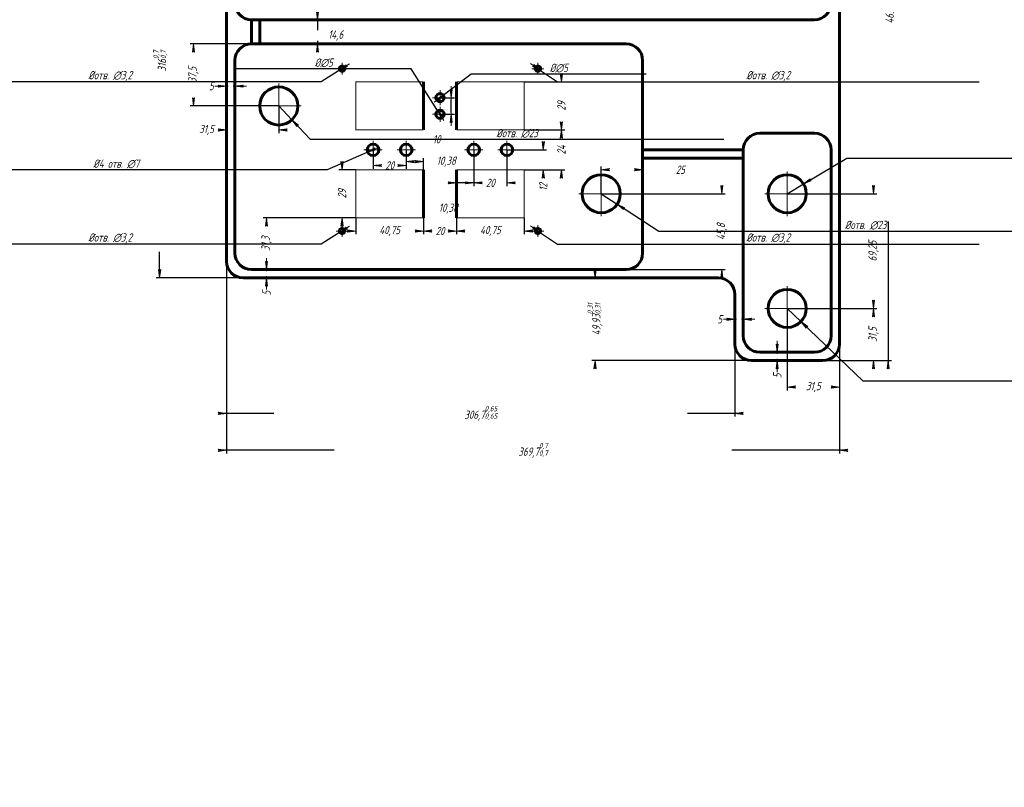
# Model space of a CAD drawing. Header units: millimetres. Extents: x 0 to 594, y 0 to 841.
# Tile 1 of 2: x 0 to 594, y 0 to 463. Entities that reach past the tile are written whole.
import ezdxf

# ---------------------------------------------------------------- set-up
doc = ezdxf.new("R2010")
doc.units = ezdxf.units.MM
for name, pattern in [('K5LT_AXLED', [19.5, 15, -1.5, 1.5, -1.5]), ('K5LT_BASIC', [0]), ('K5LT_THIN', [0])]:
    doc.linetypes.add(name, pattern=pattern)
doc.styles.add('KDIMTEXTSTYLE', font='GOST_AU.SHX', dxfattribs={"width": 0.96, "oblique": 15, "height": 5})
doc.dimstyles.new('KDIMSTYLE (1.00)', dxfattribs={"dimtxt": 5, "dimasz": 1, "dimexe": 2, "dimexo": 0, "dimgap": 1, "dimtad": 1, "dimtxsty": 'KDIMTEXTSTYLE', "dimsah": 1, "dimcen": 0, "dimdle": 1, "dimadec": 0, "dimazin": 0, "dimtfac": 0.667, "dimtmove": 0, "dimatfit": 3, "dimfxl": 1, "dimtvp": 1, "dimtolj": 1, "dimtzin": 0, "dimarcsym": 0})

# ---------------------------------------------------------------- blocks, each defined once
blk = doc.blocks.new('U59')
at = {"color": 30, "linetype": 'K5LT_AXLED', "lineweight": 18, "true_color": 0xff8000}
for q in [(156.3147387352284, 424.891145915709), (142.8147387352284, 411.391145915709), (156.3147387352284, 397.891145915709), (169.8147387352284, 411.391145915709)]:
    blk.add_line((156.3147387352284, 411.391145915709), q, dxfattribs=at)
blk = doc.blocks.new('U60')
at = {"color": 30, "linetype": 'K5LT_AXLED', "lineweight": 18, "true_color": 0xff8000}
for q in [(213.1897387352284, 390.391145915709), (207.6897387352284, 384.891145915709), (218.6897387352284, 384.891145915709), (213.1897387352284, 379.391145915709)]:
    blk.add_line((213.1897387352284, 384.891145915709), q, dxfattribs=at)
blk = doc.blocks.new('U61')
at = {"color": 30, "linetype": 'K5LT_AXLED', "lineweight": 18, "true_color": 0xff8000}
for q in [(233.1897387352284, 390.391145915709), (227.6897387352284, 384.891145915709), (238.6897387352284, 384.891145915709), (233.1897387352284, 379.391145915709)]:
    blk.add_line((233.1897387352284, 384.891145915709), q, dxfattribs=at)
blk = doc.blocks.new('U62')
at = {"color": 30, "linetype": 'K5LT_AXLED', "lineweight": 18, "true_color": 0xff8000}
for q in [(249.0647387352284, 416.391145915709), (253.5647387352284, 420.891145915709), (253.5647387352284, 411.891145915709), (258.0647387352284, 416.391145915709)]:
    blk.add_line((253.5647387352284, 416.391145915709), q, dxfattribs=at)
blk = doc.blocks.new('U63')
at = {"color": 30, "linetype": 'K5LT_AXLED', "lineweight": 18, "true_color": 0xff8000}
for q in [(253.5647387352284, 410.891145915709), (249.0647387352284, 406.391145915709), (253.5647387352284, 401.891145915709), (258.0647387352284, 406.391145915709)]:
    blk.add_line((253.5647387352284, 406.391145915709), q, dxfattribs=at)
blk = doc.blocks.new('U64')
at = {"color": 30, "linetype": 'K5LT_AXLED', "lineweight": 18, "true_color": 0xff8000}
for q in [(273.9397387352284, 390.391145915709), (268.4397387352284, 384.891145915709), (273.9397387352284, 379.391145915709), (279.4397387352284, 384.891145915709)]:
    blk.add_line((273.9397387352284, 384.891145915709), q, dxfattribs=at)
blk = doc.blocks.new('U65')
at = {"color": 30, "linetype": 'K5LT_AXLED', "lineweight": 18, "true_color": 0xff8000}
for q in [(293.9397387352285, 390.391145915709), (288.4397387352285, 384.891145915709), (299.4397387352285, 384.891145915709), (293.9397387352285, 379.391145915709)]:
    blk.add_line((293.9397387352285, 384.891145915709), q, dxfattribs=at)
blk = doc.blocks.new('U66')
at = {"color": 30, "linetype": 'K5LT_AXLED', "lineweight": 18, "true_color": 0xff8000}
for q in [(350.8147387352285, 371.891145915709), (337.3147387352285, 358.391145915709), (350.8147387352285, 344.891145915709), (364.3147387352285, 358.391145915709)]:
    blk.add_line((350.8147387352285, 358.391145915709), q, dxfattribs=at)
blk = doc.blocks.new('U67')
at = {"color": 30, "linetype": 'K5LT_AXLED', "lineweight": 18, "true_color": 0xff8000}
for q in [(463.0112272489, 371.891145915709), (449.5112272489, 358.391145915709), (463.0112272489, 344.891145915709), (476.5112272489, 358.391145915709)]:
    blk.add_line((463.0112272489, 358.391145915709), q, dxfattribs=at)
blk = doc.blocks.new('U68')
at = {"color": 30, "linetype": 'K5LT_AXLED', "lineweight": 18, "true_color": 0xff8000}
for q in [(463.0112272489, 302.641145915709), (449.5112272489, 289.141145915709), (463.0112272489, 275.641145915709), (476.5112272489, 289.141145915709)]:
    blk.add_line((463.0112272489, 289.141145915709), q, dxfattribs=at)
blk = doc.blocks.new('U69')
at = {"color": 30, "linetype": 'K5LT_AXLED', "lineweight": 18, "true_color": 0xff8000}
for q in [(309.0373528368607, 433.891145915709), (312.6373528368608, 437.491145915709), (316.2373528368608, 433.891145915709), (312.6373528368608, 430.291145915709)]:
    blk.add_line((312.6373528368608, 433.891145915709), q, dxfattribs=at)
blk = doc.blocks.new('U70')
at = {"color": 30, "linetype": 'K5LT_AXLED', "lineweight": 18, "true_color": 0xff8000}
for q in [(312.6373528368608, 339.491145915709), (309.0373528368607, 335.891145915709), (312.6373528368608, 332.291145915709), (316.2373528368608, 335.891145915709)]:
    blk.add_line((312.6373528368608, 335.891145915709), q, dxfattribs=at)
blk = doc.blocks.new('U71')
at = {"color": 30, "linetype": 'K5LT_AXLED', "lineweight": 18, "true_color": 0xff8000}
for q in [(194.4921246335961, 339.491145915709), (190.8921246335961, 335.891145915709), (194.4921246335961, 332.291145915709), (198.0921246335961, 335.891145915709)]:
    blk.add_line((194.4921246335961, 335.891145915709), q, dxfattribs=at)
blk = doc.blocks.new('U72')
at = {"color": 30, "linetype": 'K5LT_AXLED', "lineweight": 18, "true_color": 0xff8000}
for q in [(190.8921246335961, 433.891145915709), (194.4921246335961, 437.491145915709), (194.4921246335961, 430.291145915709), (198.0921246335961, 433.891145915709)]:
    blk.add_line((194.4921246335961, 433.891145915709), q, dxfattribs=at)
blk = doc.blocks.new('KDIMARROW_01')
blk.add_hatch(color=0).paths.add_polyline_path([(-5, -0.6582624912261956), (0, 0), (-5, 0.658262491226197), (-4.5, 6e-16)])
at = {"color": 0, "linetype": 'K5LT_THIN', "lineweight": 18}
for p, q in [((-4.5, 6e-16), (-5, 0.658262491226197)), ((-5, 0.658262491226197), (0, 0)), ((0, 0), (-5, -0.6582624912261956)), ((-5, -0.6582624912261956), (-4.5, 6e-16)), ((0, 0), (-1, 0))]:
    blk.add_line(p, q, dxfattribs=at)
blk = doc.blocks.new('KDIMARROW_02')
blk.add_hatch(color=0).paths.add_polyline_path([(4.5, -6e-16), (5, 0.6582624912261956), (0, 0), (5, -0.658262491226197)])
at = {"color": 0, "linetype": 'K5LT_THIN', "lineweight": 18}
for p, q in [((0, 0), (-1, 0)), ((5, 0.6582624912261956), (0, 0)), ((0, 0), (5, -0.658262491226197)), ((0, 0), (7, -9e-16)), ((4.5, -6e-16), (5, 0.6582624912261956)), ((5, -0.658262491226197), (4.5, -6e-16))]:
    blk.add_line(p, q, dxfattribs=at)

msp = doc.modelspace()

# ---------------------------------------------------------------- linework, layer by layer
at = {"color": 150, "linetype": 'K5LT_BASIC', "lineweight": 60, "true_color": 0x0080ff}
for p, q in [((494.5112272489, 711.5701517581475), (494.5112272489, 267.641145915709)), ((124.8147387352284, 317.5701517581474), (124.8147387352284, 613.5701517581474)), ((479.5112272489, 463.487996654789), (139.8147387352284, 463.487996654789)), ((139.8147387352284, 463.487996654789), (139.8147387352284, 448.891145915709)), ((144.8147387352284, 463.487996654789), (144.8147387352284, 448.891145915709)), ((139.8147387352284, 448.891145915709), (365.8147387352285, 448.891145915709)), ((129.8147387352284, 322.5701517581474), (129.8147387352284, 438.891145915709)), ((375.8147387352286, 438.891145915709), (375.8147387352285, 322.5701517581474)), ((243.5647387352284, 425.891145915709), (243.5647387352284, 396.891145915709)), ((263.5647387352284, 425.891145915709), (263.5647387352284, 396.891145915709)), ((446.5112272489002, 394.891145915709), (479.5112272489, 394.891145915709)), ((436.5112272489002, 384.891145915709), (375.8147387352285, 384.891145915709)), ((436.5112272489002, 384.8911459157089), (436.5112272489, 272.641145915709)), ((489.5112272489, 272.641145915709), (489.5112272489, 384.891145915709)), ((375.8147387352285, 379.891145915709), (436.5112272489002, 379.891145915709)), ((243.5647387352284, 372.891145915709), (243.5647387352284, 343.891145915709)), ((263.5647387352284, 372.891145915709), (263.5647387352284, 343.891145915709)), ((365.8147387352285, 312.5701517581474), (139.8147387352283, 312.5701517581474)), ((421.5112272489, 307.5701517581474), (134.8147387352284, 307.5701517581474)), ((431.5112272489, 267.641145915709), (431.5112272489, 297.5701517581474)), ((446.5112272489, 262.641145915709), (479.5112272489, 262.641145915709)), ((484.5112272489, 257.641145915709), (441.5112272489, 257.641145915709))]:
    msp.add_line(p, q, dxfattribs=at)
at = {"color": 150, "linetype": 'K5LT_BASIC', "true_color": 0x0080ff, "const_width": 0.6}
for points in [[(243.5647387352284, 425.891145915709), (202.8147387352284, 425.891145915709), (202.8147387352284, 396.891145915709), (243.5647387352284, 396.891145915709)], [(263.5647387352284, 396.891145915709), (304.3147387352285, 396.891145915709), (304.3147387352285, 425.891145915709), (263.5647387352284, 425.891145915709)], [(243.5647387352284, 343.891145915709), (202.8147387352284, 343.891145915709), (202.8147387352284, 372.891145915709), (243.5647387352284, 372.891145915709)], [(263.5647387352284, 372.891145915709), (304.3147387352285, 372.891145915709), (304.3147387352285, 343.891145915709), (263.5647387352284, 343.891145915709)]]:
    msp.add_lwpolyline(points, dxfattribs=at)
at = {"color": 150, "linetype": 'K5LT_BASIC', "lineweight": 60, "true_color": 0x0080ff}
for centre, radius in [((194.4921246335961, 433.891145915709), 1.6), ((312.6373528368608, 433.891145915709), 1.6), ((156.3147387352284, 411.391145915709), 11.5), ((253.5647387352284, 416.391145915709), 2.5), ((253.5647387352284, 406.391145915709), 2.5), ((213.1897387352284, 384.891145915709), 3.5), ((233.1897387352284, 384.891145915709), 3.5), ((273.9397387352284, 384.891145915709), 3.5), ((293.9397387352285, 384.891145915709), 3.5), ((350.8147387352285, 358.391145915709), 11.5), ((463.0112272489, 358.391145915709), 11.5), ((194.4921246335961, 335.891145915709), 1.6), ((312.6373528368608, 335.891145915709), 1.6), ((463.0112272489, 289.141145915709), 11.5)]:
    msp.add_circle(centre, radius, dxfattribs=at)
for centre, start, end in [((139.8147387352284, 473.4879966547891), 180, 270), ((479.5112272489, 473.487996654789), 270, 0), ((139.8147387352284, 438.891145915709), 90, 180), ((365.8147387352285, 438.891145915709), 0, 90), ((446.5112272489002, 384.891145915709), 90, 180), ((479.5112272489, 384.891145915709), 0, 90), ((139.8147387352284, 322.5701517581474), 180, 270), ((365.8147387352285, 322.5701517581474), 270, 0), ((134.8147387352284, 317.5701517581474), 180, 270), ((421.5112272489, 297.5701517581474), 0, 90), ((441.5112272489, 267.641145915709), 180, 270), ((446.5112272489, 272.641145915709), 180, 270), ((479.5112272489, 272.641145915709), 270, 0), ((484.5112272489, 267.641145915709), 270, 0)]:
    msp.add_arc(centre, 10, start, end, dxfattribs=at)

# ---------------------------------------------------------------- block references
for name in ['U72', 'U69', 'U59', 'U62', 'U63', 'U60', 'U61', 'U64', 'U65', 'U66', 'U67', 'U71', 'U70', 'U68']:
    msp.add_blockref(name, (0, 0))

# ---------------------------------------------------------------- dimensions: what is measured, and where the dimension line sits
at = {"color": 7}
for base, p1, p2, location, override in [((523.9770118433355, 257.641145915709), (484.5112272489, 721.5701517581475), (484.5112272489, 257.641145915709), (523.9770118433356, 473.641145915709), {"dimexo": 0, "dimpost": '\\H5.0;\\W0.965;\\Q15;<>\\H0.65x;\\S0,775^ 0,775;\\H1.5x;', "dimblk1": 'KDIMARROW_01', "dimblk2": 'KDIMARROW_01', "dimse1": 0, "dimse2": 0, "dimclrt": 7, "dimtolj": 1}), ((84.41673061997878, 623.5701517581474), (134.8147387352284, 307.5701517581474), (134.8147387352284, 623.5701517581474), (84.41673061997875, 438.5701517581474), {"dimexo": 0, "dimpost": '\\H5.0;\\W0.965;\\Q15;<>\\H0.65x;\\S0,7^ 0,7;\\H1.5x;', "dimblk1": 'KDIMARROW_01', "dimblk2": 'KDIMARROW_01', "dimse1": 0, "dimse2": 0, "dimclrt": 7, "dimtolj": 1}), ((179.6612272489, 448.891145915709), (139.8147387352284, 463.487996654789), (139.8147387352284, 448.891145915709), (190.6168560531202, 453.9408938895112), {"dimexo": 0, "dimtoh": 1, "dimpost": '\\H5.0;\\W0.965;\\Q15;<>', "dimblk1": 'KDIMARROW_01', "dimblk2": 'KDIMARROW_01', "dimse1": 0, "dimse2": 0, "dimclrt": 7, "dimtmove": 1, "dimtolj": 1}), ((104.8232285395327, 448.891145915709), (156.3147387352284, 411.391145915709), (139.8147387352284, 448.891145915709), (104.8232285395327, 430.141145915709), {"dimexo": 0, "dimpost": '\\H5.0;\\W0.965;\\Q15;<>', "dimblk1": 'KDIMARROW_01', "dimblk2": 'KDIMARROW_01', "dimse1": 0, "dimse2": 0, "dimclrt": 7, "dimtolj": 1}), ((260.3415607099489, 416.391145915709), (253.5647387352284, 406.391145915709), (253.5647387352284, 416.391145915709), (251.4944776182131, 391.291145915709), {"dimexo": 0, "dimtoh": 1, "dimpost": '\\H5.0;\\W0.965;\\Q15;<>', "dimblk1": 'KDIMARROW_02', "dimblk2": 'KDIMARROW_02', "dimse1": 0, "dimse2": 0, "dimclrt": 7, "dimtmove": 1, "dimtolj": 1}), ((326.7932685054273, 396.891145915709), (304.3147387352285, 425.891145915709), (304.3147387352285, 396.891145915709), (326.7932685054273, 411.391145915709), {"dimexo": 0, "dimpost": '\\H5.0;\\W0.965;\\Q15;<>', "dimblk1": 'KDIMARROW_01', "dimblk2": 'KDIMARROW_01', "dimse1": 0, "dimse2": 0, "dimclrt": 7, "dimtolj": 1}), ((326.7932685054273, 372.891145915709), (304.3147387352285, 396.891145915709), (304.3147387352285, 372.891145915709), (326.7932685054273, 384.891145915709), {"dimexo": 0, "dimpost": '\\H5.0;\\W0.965;\\Q15;<>', "dimblk1": 'KDIMARROW_01', "dimblk2": 'KDIMARROW_01', "dimse1": 0, "dimse2": 0, "dimclrt": 7, "dimtolj": 1}), ((315.8727728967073, 372.891145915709), (293.9397387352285, 384.891145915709), (304.3147387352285, 372.891145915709), (315.8727728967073, 362.427604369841), {"dimexo": 0, "dimpost": '\\H5.0;\\W0.965;\\Q15;<>', "dimblk1": 'KDIMARROW_01', "dimblk2": 'KDIMARROW_01', "dimse1": 0, "dimse2": 0, "dimclrt": 7, "dimtolj": 1}), ((194.4921246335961, 343.891145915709), (202.8147387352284, 372.891145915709), (202.8147387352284, 343.891145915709), (194.4921246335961, 358.391145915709), {"dimexo": 0, "dimpost": '\\H5.0;\\W0.965;\\Q15;<>', "dimblk1": 'KDIMARROW_01', "dimblk2": 'KDIMARROW_01', "dimse1": 0, "dimse2": 0, "dimclrt": 7, "dimtolj": 1}), ((515.0958885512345, 289.141145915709), (463.0112272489, 358.391145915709), (463.0112272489, 289.141145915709), (515.0958885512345, 323.766145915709), {"dimexo": 0, "dimpost": '\\H5.0;\\W0.965;\\Q15;<>', "dimblk1": 'KDIMARROW_01', "dimblk2": 'KDIMARROW_01', "dimse1": 0, "dimse2": 0, "dimclrt": 7, "dimtolj": 1}), ((148.8977035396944, 312.5701517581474), (134.8147387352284, 307.5701517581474), (139.8147387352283, 312.5701517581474), (148.8977035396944, 298.3372351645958), {"dimexo": 0, "dimpost": '\\H5.0;\\W0.965;\\Q15;<>', "dimblk1": 'KDIMARROW_02', "dimblk2": 'KDIMARROW_02', "dimse1": 0, "dimse2": 0, "dimclrt": 7, "dimtolj": 1}), ((347.0792760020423, 257.641145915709), (421.5112272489, 307.5701517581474), (441.5112272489, 257.641145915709), (347.0792760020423, 282.6056488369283), {"dimexo": 0, "dimpost": '\\H5.0;\\W0.965;\\Q15;<>\\H0.65x;\\S0,31^ 0,31;\\H1.5x;', "dimblk1": 'KDIMARROW_01', "dimblk2": 'KDIMARROW_01', "dimse1": 0, "dimse2": 0, "dimclrt": 7, "dimtolj": 1}), ((515.0958885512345, 257.641145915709), (463.0112272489, 289.141145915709), (484.5112272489, 257.641145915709), (515.0958885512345, 273.391145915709), {"dimexo": 0, "dimpost": '\\H5.0;\\W0.965;\\Q15;<>', "dimblk1": 'KDIMARROW_01', "dimblk2": 'KDIMARROW_01', "dimse1": 0, "dimse2": 0, "dimclrt": 7, "dimtolj": 1}), ((457.0039925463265, 262.641145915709), (441.5112272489, 257.641145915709), (446.5112272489, 262.641145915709), (457.0039925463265, 248.4082293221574), {"dimexo": 0, "dimpost": '\\H5.0;\\W0.965;\\Q15;<>', "dimblk1": 'KDIMARROW_02', "dimblk2": 'KDIMARROW_02', "dimse1": 0, "dimse2": 0, "dimclrt": 7, "dimtolj": 1})]:
    msp.add_linear_dim(base=base, p1=p1, p2=p2, angle=90, location=location, dimstyle='KDIMSTYLE (1.00)', override=override, dxfattribs=at).render()
for center, radius, location, override in [((253.56473873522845, 406.39114591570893), 2.4999999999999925, (236.2125550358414, 433.8911459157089), {"dimtih": 1, "dimtoh": 1, "dimpost": '\\H5.0;\\W0.965;\\Q15;∅<>', "dimblk1": 'KDIMARROW_02', "dimblk2": 'KDIMARROW_02', "dimclrt": 7, "dimtmove": 1, "dimatfit": 2, "dimtolj": 1}), ((194.49212463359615, 433.891145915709), 1.6000000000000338, (181.7829000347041, 425.8911459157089), {"dimtih": 1, "dimtoh": 1, "dimpost": '\\H5.0;\\W0.965;\\Q15;\\Q15;отв. \\H5.0;\\W0.965;\\Q15;∅<>', "dimblk1": 'KDIMARROW_02', "dimblk2": 'KDIMARROW_02', "dimclrt": 7, "dimtmove": 1, "dimatfit": 2, "dimtolj": 1}), ((253.56473873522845, 416.391145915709), 2.4999999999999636, (272.4397387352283, 430.7419996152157), {"dimtih": 1, "dimtoh": 1, "dimpost": '\\H5.0;\\W0.965;\\Q15;∅<>', "dimblk1": 'KDIMARROW_02', "dimblk2": 'KDIMARROW_02', "dimclrt": 7, "dimtmove": 1, "dimatfit": 2, "dimtolj": 1}), ((312.6373528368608, 433.891145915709), 1.5999999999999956, (324.3580977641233, 425.891145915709), {"dimtih": 1, "dimtoh": 1, "dimpost": '\\H5.0;\\W0.965;\\Q15;\\Q15;отв. \\H5.0;\\W0.965;\\Q15;∅<>', "dimblk1": 'KDIMARROW_02', "dimblk2": 'KDIMARROW_02', "dimclrt": 7, "dimtmove": 1, "dimatfit": 2, "dimtolj": 1}), ((156.31473873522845, 411.391145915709), 11.50000000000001, (175.245318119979, 391.3299954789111), {"dimtih": 1, "dimtoh": 1, "dimpost": '\\H5.0;\\W0.965;\\Q15;\\Q15;отв. \\H5.0;\\W0.965;\\Q15;∅<>', "dimblk1": 'KDIMARROW_01', "dimblk2": 'KDIMARROW_01', "dimclrt": 7, "dimtmove": 1, "dimatfit": 2, "dimtolj": 1}), ((213.18973873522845, 384.891145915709), 3.4999999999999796, (185.4226880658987, 372.891145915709), {"dimtih": 1, "dimtoh": 1, "dimpost": '\\H5.0;\\W0.965;\\Q15;\\Q15;4 отв. \\H5.0;\\W0.965;\\Q15;∅<>', "dimblk1": 'KDIMARROW_02', "dimblk2": 'KDIMARROW_02', "dimclrt": 7, "dimtmove": 1, "dimatfit": 2, "dimtolj": 1}), ((463.01122724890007, 358.39114591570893), 11.500000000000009, (499.0823897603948, 379.891145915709), {"dimtih": 1, "dimtoh": 1, "dimpost": '\\H5.0;\\W0.965;\\Q15;\\Q15;отв. \\H5.0;\\W0.965;\\Q15;∅<>', "dimblk1": 'KDIMARROW_01', "dimblk2": 'KDIMARROW_01', "dimclrt": 7, "dimtmove": 1, "dimatfit": 2, "dimtolj": 1}), ((350.8147387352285, 358.391145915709), 11.49999999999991, (385.5479822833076, 335.8911459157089), {"dimtih": 1, "dimtoh": 1, "dimpost": '\\H5.0;\\W0.965;\\Q15;\\Q15;отв. \\H5.0;\\W0.965;\\Q15;∅<>', "dimblk1": 'KDIMARROW_01', "dimblk2": 'KDIMARROW_01', "dimclrt": 7, "dimtmove": 1, "dimatfit": 2, "dimtolj": 1}), ((194.49212463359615, 335.891145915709), 1.6000000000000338, (181.7829000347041, 327.8911459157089), {"dimtih": 1, "dimtoh": 1, "dimpost": '\\H5.0;\\W0.965;\\Q15;\\Q15;отв. \\H5.0;\\W0.965;\\Q15;∅<>', "dimblk1": 'KDIMARROW_02', "dimblk2": 'KDIMARROW_02', "dimclrt": 7, "dimtmove": 1, "dimatfit": 2, "dimtolj": 1}), ((312.6373528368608, 335.891145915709), 1.5999999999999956, (324.3580977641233, 327.891145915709), {"dimtih": 1, "dimtoh": 1, "dimpost": '\\H5.0;\\W0.965;\\Q15;\\Q15;отв. \\H5.0;\\W0.965;\\Q15;∅<>', "dimblk1": 'KDIMARROW_02', "dimblk2": 'KDIMARROW_02', "dimclrt": 7, "dimtmove": 1, "dimatfit": 2, "dimtolj": 1}), ((463.0112272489, 289.141145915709), 11.500000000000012, (508.6434466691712, 245.4247924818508), {"dimtih": 1, "dimtoh": 1, "dimpost": '\\H5.0;\\W0.965;\\Q15;\\Q15;отв. \\H5.0;\\W0.965;\\Q15;∅<>', "dimblk1": 'KDIMARROW_01', "dimblk2": 'KDIMARROW_01', "dimclrt": 7, "dimtmove": 1, "dimatfit": 2, "dimtolj": 1})]:
    msp.add_diameter_dim(center=center, radius=radius, location=location, dimstyle='KDIMSTYLE (1.00)', override=override, dxfattribs=at).render()
for base, p1, p2, location, override in [((129.8147387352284, 423.3852758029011), (124.8147387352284, 317.5701517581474), (129.8147387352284, 438.891145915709), (115.5818221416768, 423.3852758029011), {"dimexo": 0, "dimpost": '\\H5.0;\\W0.965;\\Q15;<>', "dimblk1": 'KDIMARROW_02', "dimblk2": 'KDIMARROW_02', "dimse1": 0, "dimse2": 0, "dimclrt": 7, "dimtolj": 1}), ((124.8147387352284, 396.8911459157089), (156.3147387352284, 411.391145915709), (124.8147387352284, 317.5701517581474), (112.6975516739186, 396.8911459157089), {"dimexo": 0, "dimpost": '\\H5.0;\\W0.965;\\Q15;<>', "dimblk1": 'KDIMARROW_01', "dimblk2": 'KDIMARROW_01', "dimse1": 0, "dimse2": 0, "dimclrt": 7, "dimtolj": 1}), ((233.1897387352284, 375.4786460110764), (213.1897387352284, 384.891145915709), (233.1897387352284, 384.891145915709), (223.1897387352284, 375.4786460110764), {"dimexo": 0, "dimpost": '\\H5.0;\\W0.965;\\Q15;<>', "dimblk1": 'KDIMARROW_01', "dimblk2": 'KDIMARROW_01', "dimse1": 0, "dimse2": 0, "dimclrt": 7, "dimtolj": 1}), ((243.5647387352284, 377.7751042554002), (233.1897387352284, 384.891145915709), (243.5647387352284, 372.891145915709), (257.341717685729, 377.7751042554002), {"dimexo": 0, "dimpost": '\\H5.0;\\W0.965;\\Q15;<>', "dimblk1": 'KDIMARROW_01', "dimblk2": 'KDIMARROW_01', "dimse1": 0, "dimse2": 0, "dimclrt": 7, "dimtolj": 1}), ((263.5647387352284, 364.9487037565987), (273.9397387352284, 384.891145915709), (263.5647387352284, 372.891145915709), (258.5847387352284, 349.3547458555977), {"dimexo": 0, "dimtoh": 1, "dimpost": '\\H5.0;\\W0.965;\\Q15;<>', "dimblk1": 'KDIMARROW_01', "dimblk2": 'KDIMARROW_01', "dimse1": 0, "dimse2": 0, "dimclrt": 7, "dimtmove": 1, "dimtolj": 1}), ((273.9397387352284, 364.9487037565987), (293.9397387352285, 384.891145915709), (273.9397387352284, 384.891145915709), (283.9397387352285, 364.9487037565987), {"dimexo": 0, "dimpost": '\\H5.0;\\W0.965;\\Q15;<>', "dimblk1": 'KDIMARROW_01', "dimblk2": 'KDIMARROW_01', "dimse1": 0, "dimse2": 0, "dimclrt": 7, "dimtolj": 1}), ((375.8147387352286, 372.891145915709), (350.8147387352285, 358.391145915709), (375.8147387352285, 322.5701517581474), (398.5690092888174, 372.891145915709), {"dimexo": 0, "dimpost": '\\H5.0;\\W0.965;\\Q15;<>', "dimblk1": 'KDIMARROW_01', "dimblk2": 'KDIMARROW_01', "dimse1": 0, "dimse2": 0, "dimclrt": 7, "dimtolj": 1}), ((202.8147387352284, 335.891145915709), (243.5647387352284, 343.891145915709), (202.8147387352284, 343.891145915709), (223.1897387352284, 335.891145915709), {"dimexo": 0, "dimpost": '\\H5.0;\\W0.965;\\Q15;<>', "dimblk1": 'KDIMARROW_01', "dimblk2": 'KDIMARROW_01', "dimse1": 0, "dimse2": 0, "dimclrt": 7, "dimtolj": 1}), ((243.5647387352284, 335.891145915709), (263.5647387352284, 343.891145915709), (243.5647387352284, 343.891145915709), (253.5647387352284, 335.891145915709), {"dimexo": 0, "dimpost": '\\H5.0;\\W0.965;\\Q15;<>', "dimblk1": 'KDIMARROW_01', "dimblk2": 'KDIMARROW_01', "dimse1": 0, "dimse2": 0, "dimclrt": 7, "dimtolj": 1}), ((263.5647387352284, 335.891145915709), (304.3147387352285, 343.891145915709), (263.5647387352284, 343.891145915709), (283.9397387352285, 335.891145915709), {"dimexo": 0, "dimpost": '\\H5.0;\\W0.965;\\Q15;<>', "dimblk1": 'KDIMARROW_01', "dimblk2": 'KDIMARROW_01', "dimse1": 0, "dimse2": 0, "dimclrt": 7, "dimtolj": 1}), ((124.8147387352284, 203.5070688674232), (494.5112272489, 267.641145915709), (124.8147387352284, 317.5701517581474), (309.6629829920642, 203.5070688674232), {"dimexo": 0, "dimpost": '\\H5.0;\\W0.965;\\Q15;<>\\H0.65x;\\S0,7^ 0,7;\\H1.5x;', "dimblk1": 'KDIMARROW_01', "dimblk2": 'KDIMARROW_01', "dimse1": 0, "dimse2": 0, "dimclrt": 7, "dimtolj": 1}), ((124.8147387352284, 225.7974766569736), (431.5112272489, 267.641145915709), (124.8147387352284, 317.5701517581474), (278.1629829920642, 225.7974766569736), {"dimexo": 0, "dimpost": '\\H5.0;\\W0.965;\\Q15;<>\\H0.65x;\\S0,65^ 0,65;\\H1.5x;', "dimblk1": 'KDIMARROW_01', "dimblk2": 'KDIMARROW_01', "dimse1": 0, "dimse2": 0, "dimclrt": 7, "dimtolj": 1}), ((436.5112272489, 282.6056488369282), (431.5112272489, 282.6056488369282), (436.5112272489, 272.641145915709), (422.2783106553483, 282.6056488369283), {"dimexo": 0, "dimpost": '\\H5.0;\\W0.965;\\Q15;<>', "dimblk1": 'KDIMARROW_02', "dimblk2": 'KDIMARROW_02', "dimse1": 0, "dimse2": 0, "dimclrt": 7, "dimtolj": 1}), ((494.5112272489, 241.6866157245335), (463.0112272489, 289.141145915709), (494.5112272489, 267.641145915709), (478.7612272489, 241.6866157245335), {"dimexo": 0, "dimpost": '\\H5.0;\\W0.965;\\Q15;<>', "dimblk1": 'KDIMARROW_01', "dimblk2": 'KDIMARROW_01', "dimse1": 0, "dimse2": 0, "dimclrt": 7, "dimtolj": 1})]:
    msp.add_linear_dim(base=base, p1=p1, p2=p2, location=location, dimstyle='KDIMSTYLE (1.00)', override=override, dxfattribs=at).render()
for base, p1, p2, location, text in [((423.5956786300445, 312.5701517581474), (350.8147387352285, 358.391145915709), (365.8147387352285, 312.5701517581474), (423.5956786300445, 335.4806488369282), '\\H5.0;\\W0.965;\\Q15;\\H5.0;\\W0.965;\\Q15;\\Q15;45,8'), ((148.8977035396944, 343.891145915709), (139.8147387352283, 312.5701517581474), (202.8147387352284, 343.891145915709), (148.8977035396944, 328.2306488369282), '\\H5.0;\\W0.965;\\Q15;\\H5.0;\\W0.965;\\Q15;\\Q15;31,3')]:
    msp.add_linear_dim(base=base, p1=p1, p2=p2, angle=90, location=location, text=text, dimstyle='KDIMSTYLE (1.00)', override={"dimexo": 0, "dimblk1": 'KDIMARROW_01', "dimblk2": 'KDIMARROW_01', "dimse1": 0, "dimse2": 0, "dimclrt": 7, "dimtolj": 1}, dxfattribs=at).render()

doc.saveas('drawing.dxf')
